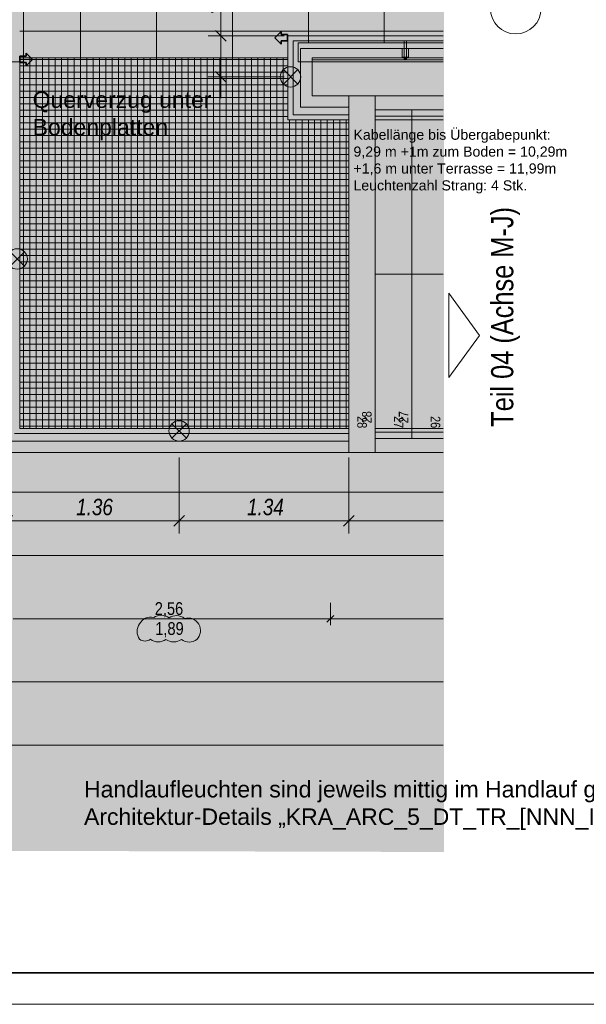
# Model space of a CAD drawing. Extents: x -740 to 300, y 62 to 1112.
# Tile 12 of 187: x 9 to 99, y 62 to 218. Entities that reach past the tile are written whole.
import ezdxf
from ezdxf.enums import TextEntityAlignment as Align
from ezdxf.lldxf.tags import DXFTag

# ---------------------------------------------------------------- set-up
doc = ezdxf.new("R2010")
doc.units = 0
doc.layers.get('0').update_dxf_attribs({"lineweight": 13})
for name, color, linetype, lineweight, true_color in [('00_ E_ST_Handlaufleuchte', 7, 'Continuous', 13, 0xb2b200), ('00_E_ST_Handlaufleuchte_Bem', 7, 'Continuous', 5, 0x7d7d00), ('00_E_ST_Handlaufleuchte_Kabel', 3, 'Continuous', 18, 0x00ff00), ('00_E_ST_Handlaufleuchte_Übergabepunkte unter Terrassenplatte', 3, 'Continuous', 35, 0x00ff00), ('00_E_ST_Handlaufleuchte–Handlauf-Position', 7, 'Continuous', 5, 0x0000b2), ('30 -33 Aussenwände- 7 Fassade_ Elemente', 7, 'Continuous', 9, 0x00aacc), ('30 -35 Decken- 2.2 Treppen Außen', 9, 'Continuous', 9, 0x808080), ('30 -36 Dächer- 3 Dachbeläge', 7, 'Continuous', 15, 0x9999ff), ('30 -36 Dächer- 4 Dachbekleidungen', 7, 'Continuous', 9, 0xccccff), ('60- 61 allgemeine Ausstattung- 4 Terrassen', 9, 'Continuous', 9, 0x808080), ('70 -76 Bemaßung- 2 Allgemein', 9, 'Continuous', 5, 0x808080), ('70 -77 Revision- 2 Wolken', 7, 'Continuous', 18, 0x944cff), ('iwb_Layout Achsbezeichung', 1, 'Continuous', 13, 0xff0000), ('iwb_Layout BA_Markierung', 7, 'Continuous', 9, 0xbadcdc), ('iwb_Layout Text', 3, 'Continuous', 18, 0x00ff00)]:
    doc.layers.add(name, color=color, linetype=linetype, lineweight=lineweight, true_color=true_color)
doc.layers.add('00_E_ST_Handlaufleuchte_Kabel_Text', color=7, linetype='Continuous', lineweight=13)
doc.layers.add('iwb_Plankopf Rahmen', color=7, linetype='Continuous', lineweight=35)
doc.styles.get("Standard").update_dxf_attribs({"font": 'ARIALN.TTF'})
tags = doc.linetypes.add('grob-A06CPVB9L0', pattern=[14, 3, -8, 3]).pattern_tags.tags
tags[8:9] = [DXFTag(74, 4), DXFTag(75, 0), DXFTag(340, '0'), DXFTag(46, 0.0), DXFTag(50, 0.0), DXFTag(44, 0.0), DXFTag(45, 0.0)]
tags[6:7] = [DXFTag(74, 4), DXFTag(75, 0), DXFTag(340, '0'), DXFTag(46, 0.0), DXFTag(50, 0.0), DXFTag(44, 0.0), DXFTag(45, 0.0)]
tags[4:5] = [DXFTag(74, 4), DXFTag(75, 0), DXFTag(340, '0'), DXFTag(46, 0.0), DXFTag(50, 0.0), DXFTag(44, 0.0), DXFTag(45, 0.0)]

# ---------------------------------------------------------------- blocks, each defined once
blk = doc.blocks.new('Polygon-A06CPVB3L0')
at = {"color": 0, "linetype": 'ByBlock', "lineweight": -2, "ltscale": 0.13}
blk.add_solid([(4.85, 86.71), (4.69, 1083.81), (76.5, 86.52), (76.5, 1083.81)], dxfattribs=at)
blk = doc.blocks.new('Referenz-A06CPVBEL0')
at = {"layer": '30 -33 Aussenwände- 7 Fassade_ Elemente', "color": 0, "linetype": 'Continuous', "ltscale": 0.13}
for p, q in [((76.35, 212.11), (55.64, 212.11)), ((55.64, 212.11), (55.64, 206.11)), ((55.64, 206.11), (65.64, 206.11)), ((65.64, 206.11), (65.64, 149.71)), ((65.64, 149.71), (5.64, 149.71))]:
    blk.add_line(p, q, dxfattribs=at)
at = {"layer": '30 -35 Decken- 2.2 Treppen Außen', "color": 0}
for p, q in [((76.35, 206.11), (65.64, 206.11)), ((65.64, 206.11), (65.64, 203.91)), ((65.64, 203.91), (65.64, 151.91)), ((65.64, 203.91), (76.35, 203.91)), ((76.35, 202.91), (65.64, 202.91)), ((65.64, 202.91), (65.64, 202.31)), ((71.44, 203.91), (71.44, 151.91)), ((65.64, 202.31), (76.35, 202.31)), ((76.35, 177.91), (65.64, 177.91)), ((65.64, 152.91), (65.64, 153.51)), ((65.64, 153.51), (76.35, 153.51)), ((76.35, 152.91), (65.64, 152.91)), ((76.35, 151.91), (65.64, 151.91)), ((65.64, 151.91), (65.64, 149.71)), ((65.64, 149.71), (76.35, 149.71))]:
    blk.add_line(p, q, dxfattribs=at)
at = {"layer": '30 -35 Decken- 2.2 Treppen Außen', "color": 0, "linetype": 'grob-A06CPVB9L0', "ltscale": 0.13}
for p, q in [((65.64, 206.11), (65.64, 149.71)), ((76.35, 206.11), (65.64, 206.11)), ((65.64, 206.11), (65.64, 203.91)), ((71.44, 203.91), (65.64, 203.91)), ((65.64, 203.91), (76.35, 203.91)), ((76.35, 203.91), (71.44, 203.91)), ((71.44, 203.91), (71.44, 151.91)), ((76.35, 177.91), (65.64, 177.91)), ((71.44, 151.91), (65.64, 151.91)), ((76.35, 151.91), (65.64, 151.91)), ((65.64, 151.91), (65.64, 149.71)), ((76.35, 151.91), (71.44, 151.91)), ((65.64, 149.71), (76.35, 149.71))]:
    blk.add_line(p, q, dxfattribs=at)
at = {"layer": '30 -35 Decken- 2.2 Treppen Außen', "color": 0, "linetype": 'Continuous', "ltscale": 0.13}
for p, q in [((76.35, 206.11), (65.64, 206.11)), ((65.64, 206.11), (65.64, 203.91)), ((65.64, 206.11), (65.64, 149.71)), ((76.35, 206.11), (65.64, 206.11)), ((65.64, 206.11), (65.64, 203.91)), ((65.64, 203.91), (76.35, 203.91)), ((71.44, 203.91), (65.64, 203.91)), ((65.64, 203.91), (76.35, 203.91)), ((76.35, 202.91), (65.64, 202.91)), ((65.64, 202.91), (65.64, 202.31)), ((65.64, 202.31), (65.64, 202.91)), ((65.64, 202.91), (76.35, 202.91)), ((76.35, 203.91), (71.44, 203.91)), ((71.44, 203.91), (71.44, 151.91)), ((65.64, 202.31), (76.35, 202.31)), ((76.35, 202.31), (65.64, 202.31)), ((76.35, 177.91), (65.64, 177.91)), ((65.64, 152.91), (65.64, 153.51)), ((65.64, 153.51), (76.35, 153.51)), ((76.35, 153.51), (65.64, 153.51)), ((65.64, 153.51), (65.64, 152.91)), ((76.35, 152.91), (65.64, 152.91)), ((65.64, 152.91), (76.35, 152.91)), ((65.64, 149.71), (65.64, 151.91)), ((65.64, 151.91), (76.35, 151.91)), ((71.44, 151.91), (65.64, 151.91)), ((76.35, 151.91), (65.64, 151.91)), ((65.64, 151.91), (65.64, 149.71)), ((76.35, 151.91), (71.44, 151.91)), ((76.35, 149.71), (65.64, 149.71)), ((65.64, 149.71), (76.35, 149.71))]:
    blk.add_line(p, q, dxfattribs=at)
at = {"layer": '30 -35 Decken- 2.2 Treppen Außen', "color": 0, "linetype": 'Continuous', "lineweight": 5, "ltscale": 0.13}
for p, q in [((65.64, 177.91), (65.7, 177.93)), ((65.7, 177.9), (65.64, 177.91)), ((65.7, 177.93), (65.7, 177.9))]:
    blk.add_line(p, q, dxfattribs=at)
at = {"layer": '30 -36 Dächer- 3 Dachbeläge', "color": 0, "linetype": 'Continuous', "ltscale": 0.15}
for p, q in [((10.04, 211.51), (10.04, 376.51)), ((53.44, 214.51), (76.35, 214.51)), ((53.44, 211.51), (53.44, 214.51)), ((-682.36, 211.51), (10.04, 211.51)), ((76.35, 211.51), (53.44, 211.51))]:
    blk.add_line(p, q, dxfattribs=at)
at = {"layer": '30 -36 Dächer- 3 Dachbeläge', "color": 0, "lineweight": 9}
for p, q in [((70.59, 212.21), (70.19, 212.21)), ((70.19, 212.21), (70.19, 211.81)), ((70.59, 211.81), (70.59, 212.21))]:
    blk.add_line(p, q, dxfattribs=at)
at = {"layer": '30 -36 Dächer- 3 Dachbeläge', "color": 0, "lineweight": 0}
for points in [[(7.44, 214.11), (7.44, 376.51), (10.04, 211.51)], [(10.04, 211.51), (7.44, 376.51), (10.04, 376.51)], [(7.44, 211.51), (7.44, 214.11), (10.04, 211.51)], [(53.44, 211.51), (53.44, 214.51), (76.35, 214.35)], [(76.35, 214.35), (53.44, 214.51), (76.35, 214.51)], [(53.44, 211.51), (76.35, 214.35), (76.35, 211.51)], [(70.19, 212.21), (70.59, 212.21), (70.19, 211.81)], [(70.19, 211.81), (70.59, 212.21), (70.59, 211.81)]]:
    blk.add_solid(points, dxfattribs=at)
at = {"layer": '30 -36 Dächer- 4 Dachbekleidungen', "color": 0, "linetype": 'Continuous', "ltscale": 0.13}
for p, q in [((76.35, 215.61), (51.84, 215.61)), ((51.84, 215.61), (51.84, 202.31)), ((52.64, 203.11), (52.64, 214.81)), ((52.64, 214.81), (76.35, 214.81)), ((76.35, 213.61), (53.84, 213.61)), ((53.84, 213.61), (53.84, 204.31)), ((69.89, 213.61), (69.89, 212.21)), ((70.59, 214.81), (70.19, 214.81)), ((70.19, 214.81), (70.19, 213.61)), ((70.19, 212.21), (70.19, 213.61)), ((70.59, 213.61), (70.59, 214.81)), ((70.59, 213.61), (70.59, 212.21)), ((70.89, 213.61), (70.89, 212.21)), ((55.64, 206.11), (55.64, 211.81)), ((55.64, 211.81), (76.35, 211.81)), ((69.89, 212.21), (70.19, 212.21)), ((70.59, 212.21), (70.19, 212.21)), ((70.89, 212.21), (70.59, 212.21)), ((61.44, 206.11), (55.64, 206.11)), ((61.44, 204.31), (61.44, 206.11)), ((53.84, 204.31), (61.44, 204.31)), ((61.44, 203.11), (52.64, 203.11)), ((61.44, 202.31), (61.44, 203.11)), ((51.84, 202.31), (61.44, 202.31)), ((8.64, 152.71), (61.44, 152.71)), ((61.44, 153.51), (9.44, 153.51)), ((61.44, 152.71), (61.44, 153.51)), ((61.44, 151.51), (7.44, 151.51)), ((61.44, 149.71), (61.44, 151.51)), ((5.64, 149.71), (61.44, 149.71))]:
    blk.add_line(p, q, dxfattribs=at)
at = {"layer": '30 -36 Dächer- 4 Dachbekleidungen', "color": 7, "linetype": 'Continuous', "ltscale": 0.13, "true_color": 0xffffff}
for points in [[(52.64, 214.81), (76.35, 215.61), (51.84, 215.61)], [(52.64, 214.81), (51.84, 215.61), (51.84, 202.31)], [(52.64, 214.81), (76.35, 214.86), (76.35, 215.61)], [(52.64, 214.81), (51.84, 202.31), (52.64, 203.11)], [(52.64, 214.81), (76.35, 214.81), (76.35, 214.86)], [(76.35, 211.9), (55.64, 211.81), (53.84, 213.61)], [(76.35, 211.9), (53.84, 213.61), (76.35, 213.61)], [(55.64, 211.81), (53.84, 213.61), (55.64, 206.11)], [(53.84, 213.61), (55.64, 206.11), (53.84, 204.31)], [(76.35, 211.9), (55.64, 211.81), (76.35, 211.81)], [(55.64, 206.11), (53.84, 204.31), (61.44, 204.31)], [(55.64, 206.11), (61.44, 204.31), (61.44, 206.11)], [(52.64, 203.11), (51.84, 202.31), (61.44, 202.31)], [(52.64, 203.11), (61.44, 202.31), (61.44, 203.11)]]:
    blk.add_solid(points, dxfattribs=at)
at = {"layer": '60- 61 allgemeine Ausstattung- 4 Terrassen', "color": 0}
for p, q in [((19.06, 264.31), (19.06, 212.11)), ((31.06, 264.31), (31.06, 212.11)), ((43.06, 264.31), (43.06, 212.11)), ((55.06, 264.31), (55.06, 214.51)), ((67.06, 264.31), (67.06, 214.51)), ((76.35, 216.31), (9.44, 216.31)), ((51.84, 212.11), (9.44, 212.11)), ((9.44, 212.11), (9.44, 153.51)), ((9.44, 211.85), (51.84, 211.85)), ((10.06, 153.51), (10.06, 212.11)), ((11.06, 153.51), (11.06, 212.11)), ((12.06, 153.51), (12.06, 212.11)), ((13.06, 153.51), (13.06, 212.11)), ((14.06, 153.51), (14.06, 212.11)), ((15.06, 153.51), (15.06, 212.11)), ((16.06, 153.51), (16.06, 212.11)), ((17.06, 153.51), (17.06, 212.11)), ((18.06, 153.51), (18.06, 212.11)), ((19.06, 153.51), (19.06, 212.11)), ((20.06, 153.51), (20.06, 212.11)), ((21.06, 153.51), (21.06, 212.11)), ((22.06, 153.51), (22.06, 212.11)), ((23.06, 153.51), (23.06, 212.11)), ((24.06, 153.51), (24.06, 212.11)), ((25.06, 153.51), (25.06, 212.11)), ((26.06, 153.51), (26.06, 212.11)), ((27.06, 153.51), (27.06, 212.11)), ((28.06, 153.51), (28.06, 212.11)), ((29.06, 153.51), (29.06, 212.11)), ((30.06, 153.51), (30.06, 212.11)), ((31.06, 153.51), (31.06, 212.11)), ((32.06, 153.51), (32.06, 212.11)), ((33.06, 153.51), (33.06, 212.11)), ((34.06, 153.51), (34.06, 212.11)), ((35.06, 153.51), (35.06, 212.11)), ((36.06, 153.51), (36.06, 212.11)), ((37.06, 153.51), (37.06, 212.11)), ((38.06, 153.51), (38.06, 212.11)), ((39.06, 153.51), (39.06, 212.11)), ((40.06, 153.51), (40.06, 212.11)), ((41.06, 153.51), (41.06, 212.11)), ((42.06, 153.51), (42.06, 212.11)), ((43.06, 153.51), (43.06, 212.11)), ((44.06, 153.51), (44.06, 212.11)), ((45.06, 153.51), (45.06, 212.11)), ((46.06, 153.51), (46.06, 212.11)), ((47.06, 153.51), (47.06, 212.11)), ((48.06, 153.51), (48.06, 212.11)), ((49.06, 153.51), (49.06, 212.11)), ((50.06, 153.51), (50.06, 212.11)), ((51.06, 153.51), (51.06, 212.11)), ((51.84, 202.31), (51.84, 212.11)), ((9.44, 210.85), (51.84, 210.85)), ((9.44, 209.85), (51.84, 209.85)), ((9.44, 208.85), (51.84, 208.85)), ((9.44, 207.85), (51.84, 207.85)), ((9.44, 206.85), (51.84, 206.85)), ((9.44, 205.85), (51.84, 205.85)), ((9.44, 204.85), (51.84, 204.85)), ((9.44, 203.85), (51.84, 203.85)), ((9.44, 202.85), (51.84, 202.85)), ((9.44, 201.85), (61.44, 201.85)), ((61.44, 202.31), (51.84, 202.31)), ((52.06, 153.51), (52.06, 202.31)), ((53.06, 153.51), (53.06, 202.31)), ((54.06, 153.51), (54.06, 202.31)), ((55.06, 153.51), (55.06, 202.31)), ((56.06, 153.51), (56.06, 202.31)), ((57.06, 153.51), (57.06, 202.31)), ((58.06, 153.51), (58.06, 202.31)), ((59.06, 153.51), (59.06, 202.31)), ((60.06, 153.51), (60.06, 202.31)), ((61.06, 153.51), (61.06, 202.31)), ((61.44, 153.51), (61.44, 202.31)), ((9.44, 200.85), (61.44, 200.85)), ((9.44, 199.85), (61.44, 199.85)), ((9.44, 198.85), (61.44, 198.85)), ((9.44, 197.85), (61.44, 197.85)), ((9.44, 196.85), (61.44, 196.85)), ((9.44, 195.85), (61.44, 195.85)), ((9.44, 194.85), (61.44, 194.85)), ((9.44, 193.85), (61.44, 193.85)), ((9.44, 192.85), (61.44, 192.85)), ((9.44, 191.85), (61.44, 191.85)), ((9.44, 190.85), (61.44, 190.85)), ((9.44, 189.85), (61.44, 189.85)), ((9.44, 188.85), (61.44, 188.85)), ((9.44, 187.85), (61.44, 187.85)), ((9.44, 186.85), (61.44, 186.85)), ((9.44, 185.85), (61.44, 185.85)), ((9.44, 184.85), (61.44, 184.85)), ((9.44, 183.85), (61.44, 183.85)), ((9.44, 182.85), (61.44, 182.85)), ((9.44, 181.85), (61.44, 181.85)), ((9.44, 180.85), (61.44, 180.85)), ((9.44, 179.85), (61.44, 179.85)), ((9.44, 178.85), (61.44, 178.85)), ((9.44, 177.85), (61.44, 177.85)), ((9.44, 176.85), (61.44, 176.85)), ((9.44, 175.85), (61.44, 175.85)), ((9.44, 174.85), (61.44, 174.85)), ((9.44, 173.85), (61.44, 173.85)), ((9.44, 172.85), (61.44, 172.85)), ((9.44, 171.85), (61.44, 171.85)), ((9.44, 170.85), (61.44, 170.85)), ((9.44, 169.85), (61.44, 169.85)), ((9.44, 168.85), (61.44, 168.85)), ((9.44, 167.85), (61.44, 167.85)), ((9.44, 166.85), (61.44, 166.85)), ((9.44, 165.85), (61.44, 165.85)), ((9.44, 164.85), (61.44, 164.85)), ((9.44, 163.85), (61.44, 163.85)), ((9.44, 162.85), (61.44, 162.85)), ((9.44, 161.85), (61.44, 161.85)), ((9.44, 160.85), (61.44, 160.85)), ((9.44, 159.85), (61.44, 159.85)), ((9.44, 158.85), (61.44, 158.85)), ((9.44, 157.85), (61.44, 157.85)), ((9.44, 156.85), (61.44, 156.85)), ((9.44, 155.85), (61.44, 155.85)), ((9.44, 154.85), (61.44, 154.85)), ((9.44, 153.85), (61.44, 153.85)), ((9.44, 153.51), (61.44, 153.51))]:
    blk.add_line(p, q, dxfattribs=at)
at = {"layer": '60- 61 allgemeine Ausstattung- 4 Terrassen', "color": 0, "linetype": 'Continuous', "lineweight": 18, "ltscale": 0.18}
for p, q in [((76.35, 212.11), (55.64, 212.11)), ((55.64, 212.11), (55.64, 206.11)), ((55.64, 206.11), (61.44, 206.11)), ((61.44, 206.11), (61.44, 149.71)), ((61.44, 149.71), (5.64, 149.71))]:
    blk.add_line(p, q, dxfattribs=at)
at = {"layer": '70 -76 Bemaßung- 2 Allgemein', "color": 0, "linetype": 'Continuous', "ltscale": 0.13}
for p, q in [((76.35, 143.41), (2.56, 143.41)), ((76.35, 143.41), (5.2, 143.41)), ((76.35, 133.41), (6.7, 133.41)), ((58.54, 125.91), (58.54, 122.41)), ((58.54, 125.91), (58.54, 122.41)), ((8.4, 123.41), (9.46, 123.41)), ((57.48, 123.41), (8.4, 123.41)), ((59.54, 123.41), (57.48, 123.41)), ((57.54, 123.41), (59.6, 123.41)), ((76.35, 123.41), (59.6, 123.41)), ((76.35, 113.41), (2.7, 113.41)), ((76.35, 103.41), (2.7, 103.41))]:
    blk.add_line(p, q, dxfattribs=at)
at = {"layer": '70 -76 Bemaßung- 2 Allgemein', "color": 0, "linetype": 'Continuous', "lineweight": 20, "ltscale": 0.2}
for p, q in [((59.07, 123.94), (58.01, 122.88)), ((58.01, 122.88), (59.07, 123.94))]:
    blk.add_line(p, q, dxfattribs=at)
at = {"layer": '70 -77 Revision- 2 Wolken', "color": 0, "linetype": 'Continuous', "ltscale": 0.18}
for centre, major_axis in [((30.17, 121.63), (-0.84, 1.85)), ((30.17, 121.63), (0.44, 1.98)), ((31.79, 121.95), (0.06, 2.03)), ((31.79, 121.95), (1.27, 1.59)), ((34.22, 121.88), (0.06, 2.03)), ((34.22, 121.88), (1.27, 1.59)), ((36.01, 121.5), (0.77, 1.88)), ((36.01, 121.5), (1.74, 1.05)), ((30.02, 121.39), (-1.63, 1.22)), ((35.98, 121.55), (2.02, -0.26)), ((30.02, 121.39), (-2.03, 0)), ((29.26, 121.32), (-0.87, -1.15)), ((29.26, 121.32), (-0.01, -1.44)), ((31.35, 121.78), (-1.23, -1.62)), ((31.35, 121.78), (-0.01, -2.03)), ((33.79, 121.77), (-1.23, -1.62)), ((33.79, 121.77), (-0.01, -2.03)), ((36.23, 121.76), (-1.23, -1.62)), ((36.23, 121.76), (-0.01, -2.03)), ((35.98, 121.55), (1.46, -1.42))]:
    blk.add_ellipse(centre, major_axis=major_axis, ratio=1, start_param=0, end_param=0.643501, dxfattribs=at)
at = {"layer": '30 -35 Decken- 2.2 Treppen Außen', "color": 0, "linetype": 'Continuous', "ltscale": 0.13, "char_height": 1.5103, "attachment_point": 1, "rotation": 90.001}
for s, insert in [('{\\fArial Narrow;28}', (63.54, 154.31)), ('{\\fArial Narrow;27}', (69.36, 154.31))]:
    blk.add_mtext(s, dxfattribs=dict(at, insert=insert))
at = {"layer": '30 -35 Decken- 2.2 Treppen Außen', "color": 0, "linetype": 'ByBlock', "ltscale": 0.13, "char_height": 1.5103, "attachment_point": 1, "rotation": 270.001}
for s, insert in [('{\\fArial Narrow;28}', (64.31, 155.46)), ('{\\fArial Narrow;28}', (64.31, 155.46)), ('{\\fArial Narrow;27}', (70.09, 155.46)), ('{\\fArial Narrow;27}', (70.09, 155.46)), ('{\\fArial Narrow;26}', (75.91, 155.46)), ('{\\fArial Narrow;26}', (75.91, 155.46))]:
    blk.add_mtext(s, dxfattribs=dict(at, insert=insert))
at = {"layer": '70 -76 Bemaßung- 2 Allgemein', "color": 0, "linetype": 'Continuous', "ltscale": 0.13, "char_height": 2.0138, "attachment_point": 1}
for s, insert in [('{\\fArial Narrow;2,56}', (30.79, 126.03)), ('{\\fArial Narrow;1,89}', (30.87, 122.87))]:
    blk.add_mtext(s, dxfattribs=dict(at, insert=insert))
blk = doc.blocks.new('Maß-A06CPVBGL0')
at = {"color": 0, "linetype": 'ByBlock', "lineweight": -2, "ltscale": 0.13}
for p, q in [((41.24, 205.72), (41.24, 225.33)), ((42.09, 214.76), (40.4, 216.46)), ((39.24, 215.61), (51.24, 215.61)), ((39.24, 209.11), (51.24, 209.11)), ((42.09, 208.26), (40.4, 209.96))]:
    blk.add_line(p, q, dxfattribs=at)
at = {"color": 0, "linetype": 'ByBlock', "lineweight": -2, "ltscale": 0.13, "attachment_point": 1, "rotation": 90}
for s, insert, char_height in [('{\\fArial Narrow|b0|i1;5}', (37.26, 222.53), 1.82), ('{\\fArial Narrow|b0|i1;32}', (37.78, 219.13), 2.6)]:
    blk.add_mtext(s, dxfattribs=dict(at, insert=insert, char_height=char_height))
blk = doc.blocks.new('Maß-A06CPVBIL0')
at = {"color": 0, "linetype": 'ByBlock', "lineweight": -2, "ltscale": 0.13}
for p, q in [((61.44, 136.91), (61.44, 148.91)), ((60.6, 138.06), (62.29, 139.76)), ((76.35, 138.91), (61.44, 138.91))]:
    blk.add_line(p, q, dxfattribs=at)
blk = doc.blocks.new('Blockreferenz-A06CPVBML0')
at = {"lineweight": -2}
for points in [[(7.91, 181.45), (9.04, 180.31), (7.91, 179.17), (7.65, 179.51), (7.49, 179.9), (7.44, 180.31), (7.49, 180.73), (7.65, 181.12)], [(9.04, 180.31), (10.18, 181.45), (10.44, 181.12), (10.6, 180.73), (10.65, 180.31), (10.6, 179.9), (10.44, 179.51), (10.18, 179.17)]]:
    blk.add_hatch(color=0, dxfattribs=at).paths.add_polyline_path(points)
at = {"color": 0, "lineweight": -2}
for p, q in [((7.91, 179.17), (10.18, 181.45)), ((7.91, 181.45), (10.18, 179.17))]:
    blk.add_line(p, q, dxfattribs=at)
blk.add_circle((9.04, 180.31), 1.61, dxfattribs=at)
blk = doc.blocks.new('Polygon-A06CPVBOL0')
at = {"color": 0, "linetype": 'ByBlock', "lineweight": -2, "ltscale": 0.13}
for points in [[(8.64, 212.11), (9.44, 212.11), (8.64, 152.71)], [(9.44, 212.11), (8.64, 152.71), (9.44, 153.51)], [(8.64, 152.71), (9.44, 153.51), (76.35, 153.29)], [(8.64, 152.71), (76.35, 153.29), (76.35, 152.71)], [(9.44, 153.51), (76.35, 153.29), (76.35, 153.51)]]:
    blk.add_solid(points, dxfattribs=at)
blk = doc.blocks.new('Blockreferenz-A06CPVBSL0')
at = {"lineweight": -2}
for points in [[(33.51, 154.25), (34.64, 153.11), (33.51, 151.97), (33.25, 152.31), (33.09, 152.7), (33.04, 153.11), (33.09, 153.53), (33.25, 153.92)], [(34.64, 153.11), (35.78, 154.25), (36.04, 153.92), (36.2, 153.53), (36.25, 153.11), (36.2, 152.7), (36.04, 152.31), (35.78, 151.97)]]:
    blk.add_hatch(color=0, dxfattribs=at).paths.add_polyline_path(points)
at = {"color": 0, "lineweight": -2}
for p, q in [((33.51, 151.97), (35.78, 154.25)), ((33.51, 154.25), (35.78, 151.97))]:
    blk.add_line(p, q, dxfattribs=at)
blk.add_circle((34.64, 153.11), 1.61, dxfattribs=at)
blk = doc.blocks.new('Blockreferenz-A06CPVBWL0')
at = {"lineweight": -2}
for points in [[(51.11, 210.25), (52.24, 209.11), (51.11, 207.97), (50.85, 208.31), (50.69, 208.7), (50.64, 209.11), (50.69, 209.53), (50.85, 209.92)], [(52.24, 209.11), (53.38, 210.25), (53.64, 209.92), (53.8, 209.53), (53.85, 209.11), (53.8, 208.7), (53.64, 208.31), (53.38, 207.97)]]:
    blk.add_hatch(color=0, dxfattribs=at).paths.add_polyline_path(points)
at = {"color": 0, "lineweight": -2}
for p, q in [((51.11, 207.97), (53.38, 210.25)), ((51.11, 210.25), (53.38, 207.97))]:
    blk.add_line(p, q, dxfattribs=at)
blk.add_circle((52.24, 209.11), 1.61, dxfattribs=at)
blk = doc.blocks.new('Polygon-A06CPVBYL0')
at = {"color": 0, "linetype": 'ByBlock', "lineweight": -2, "ltscale": 0.13}
for points in [[(52.14, 202.31), (52.94, 214.81), (52.14, 215.61)], [(52.94, 214.81), (52.14, 215.61), (76.35, 215.61)], [(52.94, 214.81), (76.35, 215.61), (76.35, 214.86)], [(52.94, 203.11), (52.14, 202.31), (52.94, 214.81)], [(52.94, 214.81), (76.35, 214.86), (76.35, 214.81)], [(76.35, 203.02), (52.94, 203.11), (52.14, 202.31)], [(76.35, 203.02), (52.14, 202.31), (76.35, 202.31)], [(76.35, 203.02), (52.94, 203.11), (76.35, 203.11)]]:
    blk.add_solid(points, dxfattribs=at)
blk = doc.blocks.new('Maß-A06CPVC0L0')
at = {"color": 0, "linetype": 'ByBlock', "lineweight": -2, "ltscale": 0.13}
for p, q in [((7.44, 136.91), (7.44, 148.91)), ((34.64, 136.91), (34.64, 148.91)), ((6.6, 138.06), (8.29, 139.76)), ((34.64, 138.91), (7.44, 138.91)), ((33.8, 138.06), (35.49, 139.76))]:
    blk.add_line(p, q, dxfattribs=at)
at = {"color": 0, "linetype": 'ByBlock', "lineweight": -2, "ltscale": 0.13, "insert": (18.37, 142.38), "char_height": 2.6, "attachment_point": 1}
blk.add_mtext('{\\fArial Narrow|b0|i1;1.36}', dxfattribs=at)
blk = doc.blocks.new('Maß-A06CPVC2L0')
at = {"color": 0, "linetype": 'ByBlock', "lineweight": -2, "ltscale": 0.13}
for p, q in [((34.64, 136.91), (34.64, 148.91)), ((61.45, 136.91), (61.45, 148.91)), ((33.8, 138.06), (35.49, 139.76)), ((61.45, 138.91), (34.64, 138.91)), ((60.6, 138.06), (62.29, 139.76))]:
    blk.add_line(p, q, dxfattribs=at)
at = {"color": 0, "linetype": 'ByBlock', "lineweight": -2, "ltscale": 0.13, "insert": (45.38, 142.38), "char_height": 2.6, "attachment_point": 1}
blk.add_mtext('{\\fArial Narrow|b0|i1;1.34}', dxfattribs=at)
blk = doc.blocks.new('Polylinie-A06CPVC4L0')
at = {"color": 0, "linetype": 'ByBlock', "lineweight": -2, "ltscale": 0.18}
for points in [[(24.35, 211.77), (24.15, 211.97), (24.34, 219.66), (24.14, 219.66)], [(8.84, 153.21), (8.64, 153.01), (8.85, 211.76), (8.65, 211.96)], [(8.85, 211.76), (8.65, 211.96), (24.35, 211.77), (24.15, 211.97)], [(76.35, 153.08), (8.64, 153.01), (8.84, 153.21)], [(76.35, 153.01), (8.64, 153.01), (76.35, 153.08)], [(76.35, 153.08), (8.84, 153.21), (76.35, 153.21)]]:
    blk.add_solid(points, dxfattribs=at)
blk = doc.blocks.new('Polylinie-A06CPVC6L0')
at = {"color": 0, "linetype": 'ByBlock', "lineweight": -2, "ltscale": 0.18}
for points in [[(24.98, 215.31), (24.78, 215.11), (24.98, 219.74), (24.78, 219.74)], [(52.34, 215.31), (52.14, 215.11), (24.98, 215.31), (24.78, 215.11)], [(52.34, 202.61), (52.14, 202.41), (52.34, 215.31), (52.14, 215.11)], [(76.35, 202.44), (52.14, 202.41), (52.34, 202.61)], [(76.35, 202.41), (52.14, 202.41), (76.35, 202.44)], [(76.35, 202.44), (52.34, 202.61), (76.35, 202.61)]]:
    blk.add_solid(points, dxfattribs=at)
blk = doc.blocks.new('Pfeil-A06CPVCCL0')
at = {"linetype": 'ByBlock', "lineweight": -2, "ltscale": 0.35}
blk.add_hatch(color=0, dxfattribs=at).paths.add_polyline_path([(51.77, 215.79), (51.77, 214.79), (50.77, 214.79), (50.77, 214.29), (49.77, 215.29), (50.77, 216.29), (50.77, 215.79)])
at = {"color": 0, "linetype": 'ByBlock', "lineweight": -2, "ltscale": 0.35}
for p, q in [((49.77, 215.29), (50.77, 216.29)), ((50.77, 214.29), (49.77, 215.29)), ((50.77, 216.29), (50.77, 215.79)), ((50.77, 215.79), (51.77, 215.79)), ((51.77, 215.79), (51.77, 214.79)), ((51.77, 214.79), (50.77, 214.79)), ((50.77, 214.79), (50.77, 214.29))]:
    blk.add_line(p, q, dxfattribs=at)
blk = doc.blocks.new('Pfeil-A06CPVCEL0')
at = {"linetype": 'ByBlock', "lineweight": -2, "ltscale": 0.35}
blk.add_hatch(color=0, dxfattribs=at).paths.add_polyline_path([(9.44, 211.36), (9.44, 212.36), (10.44, 212.36), (10.44, 212.86), (11.44, 211.86), (10.44, 210.86), (10.44, 211.36)])
at = {"color": 0, "linetype": 'ByBlock', "lineweight": -2, "ltscale": 0.35}
for p, q in [((9.44, 211.36), (9.44, 212.36)), ((9.44, 212.36), (10.44, 212.36)), ((10.44, 212.36), (10.44, 212.86)), ((10.44, 212.86), (11.44, 211.86)), ((11.44, 211.86), (10.44, 210.86)), ((10.44, 211.36), (9.44, 211.36)), ((10.44, 210.86), (10.44, 211.36))]:
    blk.add_line(p, q, dxfattribs=at)

msp = doc.modelspace()

# ---------------------------------------------------------------- linework, layer by layer
at = {"layer": 'iwb_Layout Achsbezeichung', "ltscale": 0.39, "extrusion": (0, 0, -1)}
msp.add_circle((-87.84, 219.91), 4, dxfattribs=at)
at = {"layer": 'iwb_Layout Text', "linetype": 'Continuous', "ltscale": 0.18}
for p, q in [((82.12, 168.23), (77.24, 174.92)), ((77.24, 161.54), (77.24, 174.92)), ((77.24, 161.54), (82.12, 168.23))]:
    msp.add_line(p, q, dxfattribs=at)
at = {"layer": 'iwb_Plankopf Rahmen', "color": 8, "lineweight": 13, "ltscale": 0.13, "true_color": 0x808080}
msp.add_lwpolyline([(300.35, 62.43), (-719.65, 62.43), (-719.65, 1112.43), (300.35, 1112.43), (300.35, 62.43)], close=True, dxfattribs=at)
at = {"layer": 'iwb_Plankopf Rahmen', "ltscale": 0.35}
msp.add_lwpolyline([(-699.65, 67.43), (-699.65, 1107.43), (295.35, 1107.43), (295.35, 67.43), (-599.65, 67.43), (-699.65, 67.43)], close=True, dxfattribs=at)

# ---------------------------------------------------------------- block references
at = {"color": 8, "lineweight": 13, "ltscale": 0.13, "true_color": 0x808080}
msp.add_blockref('Referenz-A06CPVBEL0', (0, 0), dxfattribs=at)
at = {"layer": '00_ E_ST_Handlaufleuchte', "ltscale": 0.13}
for name in ['Blockreferenz-A06CPVBWL0', 'Blockreferenz-A06CPVBML0', 'Blockreferenz-A06CPVBSL0']:
    msp.add_blockref(name, (0, 0), dxfattribs=at)
at = {"layer": '00_E_ST_Handlaufleuchte_Bem', "ltscale": 0.13}
for name in ['Maß-A06CPVBGL0', 'Maß-A06CPVC0L0', 'Maß-A06CPVC2L0', 'Maß-A06CPVBIL0']:
    msp.add_blockref(name, (0, 0), dxfattribs=at)
at = {"layer": '00_E_ST_Handlaufleuchte_Kabel', "ltscale": 0.18}
for name in ['Polylinie-A06CPVC4L0', 'Polylinie-A06CPVC6L0']:
    msp.add_blockref(name, (0, 0), dxfattribs=at)
at = {"layer": '00_E_ST_Handlaufleuchte_Übergabepunkte unter Terrassenplatte', "ltscale": 0.35}
for name in ['Pfeil-A06CPVCCL0', 'Pfeil-A06CPVCEL0']:
    msp.add_blockref(name, (0, 0), dxfattribs=at)
at = {"layer": '00_E_ST_Handlaufleuchte–Handlauf-Position', "ltscale": 0.13}
for name in ['Polygon-A06CPVBYL0', 'Polygon-A06CPVBOL0']:
    msp.add_blockref(name, (0, 0), dxfattribs=at)
at = {"layer": 'iwb_Layout BA_Markierung', "ltscale": 0.13}
msp.add_blockref('Polygon-A06CPVB3L0', (0, 0), dxfattribs=at)

# ---------------------------------------------------------------- texts
at = {"layer": '00_E_ST_Handlaufleuchte_Bem', "ltscale": 0.13, "char_height": 2.6, "attachment_point": 1}
for s, insert in [('{\\fArial;Querverzug unter}', (11.49, 206.8)), ('{\\fArial;Bodenplatten}', (11.49, 202.46)), ('{\\fArial;Handlaufleuchten sind jeweils mittig im Handlauf gemäß den }', (19.61, 97.75)), ('{\\fArial;Architektur-Details „KRA_ARC_5_DT_TR_[NNN_Index]“ anzuordnen.}', (19.61, 93.41))]:
    msp.add_mtext(s, dxfattribs=dict(at, insert=insert))
at = {"layer": '00_E_ST_Handlaufleuchte_Kabel_Text', "ltscale": 0.13, "char_height": 1.6, "attachment_point": 1}
for s, insert in [('{\\fArial;Kabellänge bis Übergabepunkt:}', (62.19, 200.76)), ('{\\fArial;9,29 m +1m zum Boden = 10,29m}', (62.19, 198.09)), ('{\\fArial;+1,6 m unter Terrasse = 11,99m}', (62.19, 195.42)), ('{\\fArial;Leuchtenzahl Strang: 4 Stk.}', (62.19, 192.75))]:
    msp.add_mtext(s, dxfattribs=dict(at, insert=insert))
at = {"layer": 'iwb_Layout Text', "ltscale": 0.18}
msp.add_text('Teil 04 (Achse M-J)', height=3.5, rotation=90, dxfattribs=at).set_placement((83.95, 153.77), align=Align.TOP_LEFT)

doc.saveas('drawing.dxf')
